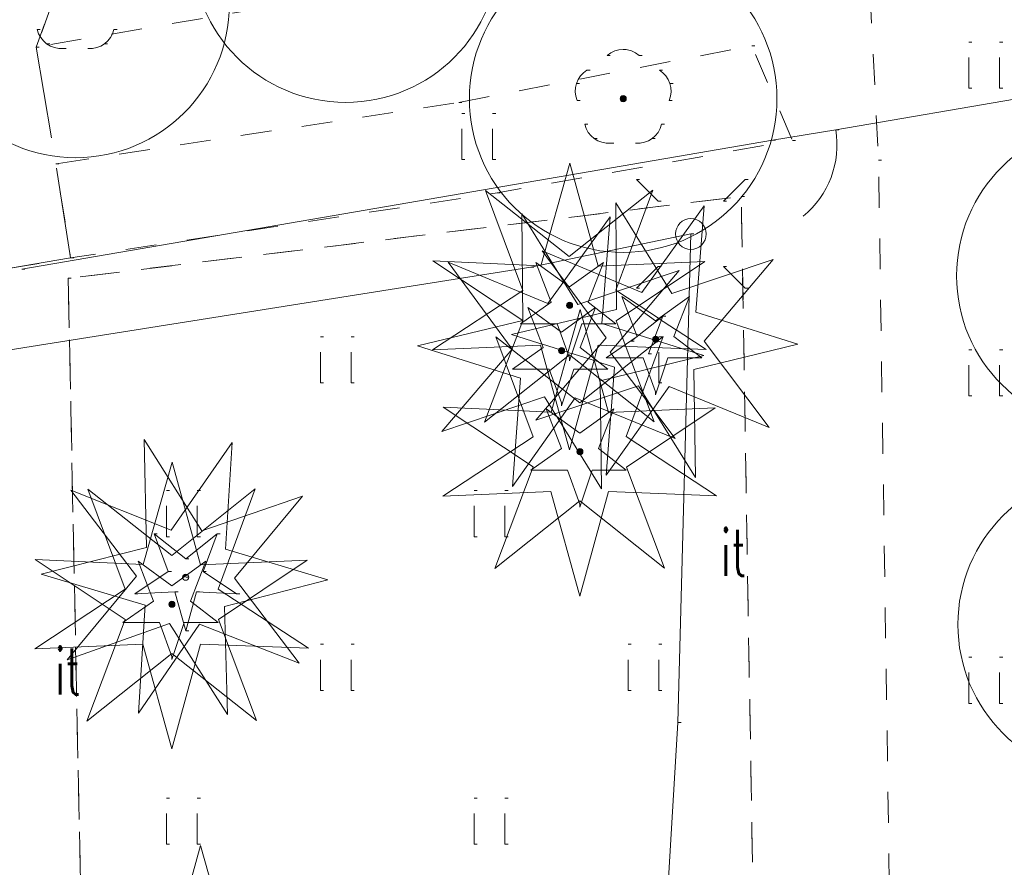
# Model space of a CAD drawing. Extents: x -134780 to 5540120, y 74663 to 5964901.
# Tile 27 of 71: x 5539559 to 5539575, y 5961359 to 5961373. Entities that reach past the tile are written whole.
import ezdxf

# ---------------------------------------------------------------- set-up
doc = ezdxf.new("R2010")
doc.units = 0
doc.header["$MEASUREMENT"] = 0
doc.set_wipeout_variables(frame=1)
for name, pattern in [('L_0_03', [1, 0.5, -0.5]), ('L_0_06', [2, 1.5, -0.5]), ('Wipeout_Contour', [1000, 0, -1000])]:
    doc.linetypes.add(name, pattern=pattern)
for name, color, linetype, lineweight in [('0_Nr_Pióra__7', 7, 'Continuous', 13), ('brama_Nr_Pióra__7', 7, 'Continuous', 13), ('drzewo_iglaste_Nr_Pióra__7', 7, 'Continuous', 13), ('drzewo_lisciaste_Nr_Pióra__7', 7, 'Continuous', 13), ('furtka_Nr_Pióra__7', 7, 'Continuous', 13), ('inny_obiekt_zagospodarowania_terenu_Atr17_Nr_Pióra__7', 7, 'Continuous', 13), ('inny_obiekt_zagospodarowania_terenu_Nr_Pióra__7', 7, 'Continuous', 13), ('jezdnia_Nr_Pióra__7', 7, 'Continuous', 13), ('latarnia_Nr_Pióra__7', 7, 'Continuous', 13), ('mapa', 7, 'Continuous', 13), ('ogr_Nr_Pióra__7', 7, 'Continuous', 13), ('przewod_elektroenergetyczny_podziemny_Nr_Pióra__7', 7, 'Continuous', 13), ('slup_przewodow_napowietrznych_Nr_Pióra__7', 7, 'Continuous', 13), ('trawnik_Nr_Pióra__7', 7, 'Continuous', 13), ('zasuwa_lub_zawor_Nr_Pióra__7', 7, 'Continuous', 13)]:
    doc.layers.add(name, color=color, linetype=linetype, lineweight=lineweight)
doc.layers.add('Arch zieleń_Nr_Pióra__4', color=7, linetype='Continuous', lineweight=9, true_color=0x029e21)
doc.layers.add('OT_ZagospodarowanieTerenu_P_Nr_Pióra__96', color=7, linetype='Continuous', lineweight=13, true_color=0x00d59f)
doc.layers.add('OT_ZagospodarowanieTerenu_P', color=7, linetype='Continuous')
doc.styles.add('GENERATED_STYLE_7', font='Simplex.shx', dxfattribs={"bigfont": 'BIGFONT.SHX'})
doc.linetypes.add('L_0_15_SHX', pattern='A,0,[2,Rusinowo ZAGOSPODAROWANIE1.Shx,S=7.5,R=0,X=0,Y=0],-7.5,0', length=7.5)

# ---------------------------------------------------------------- blocks, each defined once
blk = doc.blocks.new('mapa')
at = {"layer": 'drzewo_iglaste_Nr_Pióra__7', "linetype": 'Continuous'}
blk.add_hatch(color=252, dxfattribs=at).paths.add_polyline_path([(5539562.01, 5961363.84, 1), (5539562.01, 5961363.94, 1)], flags=0)
at = {"layer": 'drzewo_lisciaste_Nr_Pióra__7', "linetype": 'Continuous'}
blk.add_hatch(color=252, dxfattribs=at).paths.add_polyline_path([(5539569.12, 5961371.62, 1), (5539569.12, 5961371.72, 1)], flags=0)
at = {"layer": '0_Nr_Pióra__7', "color": 252, "linetype": 'Continuous'}
for p, q in [((5539559.596, 5961372.795), (5539559.646, 5961372.795)), ((5539560.844, 5961372.795), (5539560.894, 5961372.795)), ((5539574.739, 5961372.589), (5539574.789, 5961372.589)), ((5539575.239, 5961372.589), (5539575.289, 5961372.589)), ((5539559.58, 5961372.51), (5539559.63, 5961372.51)), ((5539559.75, 5961372.562), (5539559.8, 5961372.562)), ((5539560.019, 5961372.487), (5539560.069, 5961372.487)), ((5539560.421, 5961372.487), (5539560.471, 5961372.487)), ((5539560.69, 5961372.562), (5539560.74, 5961372.562)), ((5539569.12, 5961372.47), (5539569.17, 5961372.47)), ((5539571.21, 5961372.53), (5539571.26, 5961372.53)), ((5539568.859, 5961372.373), (5539568.909, 5961372.373)), ((5539569.381, 5961372.373), (5539569.431, 5961372.373)), ((5539568.532, 5961372.136), (5539568.582, 5961372.136)), ((5539569.708, 5961372.136), (5539569.758, 5961372.136)), ((5539568.36, 5961371.918), (5539568.41, 5961371.918)), ((5539569.88, 5961371.918), (5539569.93, 5961371.918)), ((5539574.739, 5961371.839), (5539574.789, 5961371.839)), ((5539575.239, 5961371.839), (5539575.289, 5961371.839)), ((5539568.371, 5961371.641), (5539568.421, 5961371.641)), ((5539569.12, 5961371.67), (5539569.17, 5961371.67)), ((5539569.869, 5961371.641), (5539569.919, 5961371.641)), ((5539566.45, 5961371.61), (5539566.5, 5961371.61)), ((5539566.499, 5961371.429), (5539566.549, 5961371.429)), ((5539566.999, 5961371.429), (5539567.049, 5961371.429)), ((5539568.496, 5961371.255), (5539568.546, 5961371.255)), ((5539569.744, 5961371.255), (5539569.794, 5961371.255)), ((5539572.574, 5961371.164), (5539572.624, 5961371.164)), ((5539568.65, 5961371.022), (5539568.7, 5961371.022)), ((5539569.59, 5961371.022), (5539569.64, 5961371.022)), ((5539571.546, 5961370.993), (5539571.596, 5961370.993)), ((5539571.87, 5961370.99), (5539571.92, 5961370.99)), ((5539568.919, 5961370.947), (5539568.969, 5961370.947)), ((5539569.321, 5961370.947), (5539569.371, 5961370.947)), ((5539566.499, 5961370.679), (5539566.549, 5961370.679)), ((5539566.999, 5961370.679), (5539567.049, 5961370.679)), ((5539573.27, 5961370.67), (5539573.32, 5961370.67)), ((5539559.9, 5961370.61), (5539559.95, 5961370.61)), ((5539569.337, 5961370.354), (5539569.387, 5961370.354)), ((5539571.104, 5961370.354), (5539571.154, 5961370.354)), ((5539567.07, 5961370.14), (5539567.12, 5961370.14)), ((5539571.04, 5961370.08), (5539571.09, 5961370.08)), ((5539569.69, 5961370.001), (5539569.74, 5961370.001)), ((5539570.751, 5961370.001), (5539570.801, 5961370.001)), ((5539570.22, 5961369.47), (5539570.27, 5961369.47)), ((5539570.22, 5961369.47), (5539570.27, 5961369.47)), ((5539570.22, 5961369.47), (5539570.27, 5961369.47)), ((5539560.14, 5961369.08), (5539560.19, 5961369.08)), ((5539559.346, 5961368.897), (5539559.396, 5961368.897)), ((5539569.69, 5961368.94), (5539569.74, 5961368.94)), ((5539570.751, 5961368.94), (5539570.801, 5961368.94)), ((5539560.1, 5961368.75), (5539560.15, 5961368.75)), ((5539569.337, 5961368.587), (5539569.387, 5961368.587)), ((5539571.104, 5961368.587), (5539571.154, 5961368.587)), ((5539564.199, 5961367.799), (5539564.249, 5961367.799)), ((5539564.699, 5961367.799), (5539564.749, 5961367.799)), ((5539574.739, 5961367.589), (5539574.789, 5961367.589)), ((5539575.239, 5961367.589), (5539575.289, 5961367.589)), ((5539564.199, 5961367.049), (5539564.249, 5961367.049)), ((5539564.699, 5961367.049), (5539564.749, 5961367.049)), ((5539574.739, 5961366.839), (5539574.789, 5961366.839)), ((5539575.239, 5961366.839), (5539575.289, 5961366.839)), ((5539561.699, 5961365.299), (5539561.749, 5961365.299)), ((5539562.199, 5961365.299), (5539562.249, 5961365.299)), ((5539566.699, 5961365.299), (5539566.749, 5961365.299)), ((5539567.199, 5961365.299), (5539567.249, 5961365.299)), ((5539561.498, 5961364.596), (5539561.548, 5961364.596)), ((5539562.522, 5961364.596), (5539562.572, 5961364.596)), ((5539561.699, 5961364.549), (5539561.749, 5961364.549)), ((5539562.199, 5961364.549), (5539562.249, 5961364.549)), ((5539566.699, 5961364.549), (5539566.749, 5961364.549)), ((5539567.199, 5961364.549), (5539567.249, 5961364.549)), ((5539562.838, 5961363.622), (5539562.888, 5961363.622)), ((5539564.199, 5961362.799), (5539564.249, 5961362.799)), ((5539564.699, 5961362.799), (5539564.749, 5961362.799)), ((5539569.199, 5961362.799), (5539569.249, 5961362.799)), ((5539569.699, 5961362.799), (5539569.749, 5961362.799)), ((5539574.739, 5961362.589), (5539574.789, 5961362.589)), ((5539575.239, 5961362.589), (5539575.289, 5961362.589)), ((5539564.199, 5961362.049), (5539564.249, 5961362.049)), ((5539564.699, 5961362.049), (5539564.749, 5961362.049)), ((5539569.199, 5961362.049), (5539569.249, 5961362.049)), ((5539569.699, 5961362.049), (5539569.749, 5961362.049)), ((5539574.739, 5961361.839), (5539574.789, 5961361.839)), ((5539575.239, 5961361.839), (5539575.289, 5961361.839)), ((5539570.01, 5961361.53), (5539570.06, 5961361.53)), ((5539561.699, 5961360.299), (5539561.749, 5961360.299)), ((5539562.199, 5961360.299), (5539562.249, 5961360.299)), ((5539566.699, 5961360.299), (5539566.749, 5961360.299)), ((5539567.199, 5961360.299), (5539567.249, 5961360.299)), ((5539561.699, 5961359.549), (5539561.749, 5961359.549)), ((5539562.199, 5961359.549), (5539562.249, 5961359.549)), ((5539566.699, 5961359.549), (5539566.749, 5961359.549)), ((5539567.199, 5961359.549), (5539567.249, 5961359.549))]:
    blk.add_line(p, q, dxfattribs=at)
at = {"layer": 'Arch zieleń_Nr_Pióra__4', "color": 252, "linetype": 'Continuous'}
for p, q in [((5539568.245, 5961369.102), (5539566.885, 5961370.179)), ((5539568.245, 5961369.102), (5539569.601, 5961370.183)), ((5539562.27, 5961364.642), (5539561.336, 5961366.13)), ((5539561.371, 5961364.374), (5539561.336, 5961366.13)), ((5539561.776, 5961364.654), (5539562.766, 5961366.078)), ((5539562.659, 5961364.346), (5539562.766, 5961366.078)), ((5539561.776, 5961364.654), (5539560.144, 5961365.305)), ((5539561.782, 5961364.244), (5539560.422, 5961365.321)), ((5539561.782, 5961364.244), (5539563.138, 5961365.325)), ((5539562.27, 5961364.642), (5539563.909, 5961365.209)), ((5539562.802, 5961363.873), (5539563.909, 5961365.209)), ((5539562.659, 5961364.346), (5539564.321, 5961363.85)), ((5539562.642, 5961363.412), (5539564.321, 5961363.85)), ((5539562.802, 5961363.873), (5539563.852, 5961362.493)), ((5539562.642, 5961363.412), (5539562.69, 5961361.656)), ((5539561.782, 5961357.859), (5539562.253, 5961359.528)), ((5539562.717, 5961357.856), (5539562.253, 5961359.528))]:
    blk.add_line(p, q, dxfattribs=at)
for centre in [(5539564.61, 5961374.11), (5539560.22, 5961373.21), (5539569.12, 5961371.67), (5539577.04, 5961368.79), (5539577.06, 5961363.12)]:
    blk.add_circle(centre, 2.5, dxfattribs=at)
at = {"layer": 'brama_Nr_Pióra__7', "color": 252, "linetype": 'Continuous'}
blk.add_line((5539560.14, 5961369.08), (5539556.34, 5961368.45), dxfattribs=at)
at = {"layer": 'drzewo_lisciaste_Nr_Pióra__7', "color": 252, "linetype": 'Continuous'}
blk.add_circle((5539569.12, 5961371.67), 0.05, dxfattribs=at)
for centre, start, end in [((5539559.985, 5961372.886), 193.221, 274.871), ((5539560.455, 5961372.886), 265.129, 346.779), ((5539569.12, 5961372.07), 49.272, 130.728), ((5539568.74, 5961371.794), 121.308, 202.548), ((5539569.5, 5961371.794), 337.452, 58.692), ((5539568.885, 5961371.346), 193.221, 274.871), ((5539569.355, 5961371.346), 265.129, 346.779)]:
    blk.add_arc(centre, 0.4, start, end, dxfattribs=at)
at = {"layer": 'furtka_Nr_Pióra__7', "color": 252, "linetype": 'Continuous', "flags": 128}
blk.add_lwpolyline([(5539572.574, 5961371.164), (5539571.546, 5961370.993)], dxfattribs=at)
at = {"layer": 'furtka_Nr_Pióra__7', "color": 252, "linetype": 'Continuous'}
blk.add_arc((5539571.094, 5961370.918), 1.5, 309.4216, 9.44, dxfattribs=at)
at = {"layer": 'jezdnia_Nr_Pióra__7', "color": 252, "linetype": 'L_0_06', "flags": 128}
blk.add_lwpolyline([(5539559.58, 5961372.51), (5539559.9, 5961370.61), (5539560.14, 5961369.08), (5539558.42, 5961368.79), (5539556.34, 5961368.45), (5539556.08, 5961369.74), (5539555.85, 5961370.62), (5539555.62, 5961371.49), (5539555.41, 5961372.21), (5539552.68, 5961373.7), (5539560.38, 5961374.69)], close=True, dxfattribs=at)
at = {"layer": 'latarnia_Nr_Pióra__7', "color": 252, "linetype": 'Continuous', "flags": 128}
for points in [[(5539569.69, 5961370.001), (5539569.337, 5961370.354)], [(5539570.751, 5961370.001), (5539571.104, 5961370.354)], [(5539569.69, 5961368.94), (5539569.337, 5961368.587)], [(5539570.751, 5961368.94), (5539571.104, 5961368.587)]]:
    blk.add_lwpolyline(points, dxfattribs=at)
at = {"layer": 'latarnia_Nr_Pióra__7', "color": 252, "linetype": 'Continuous'}
blk.add_circle((5539570.22, 5961369.47), 0.25, dxfattribs=at)
at = {"layer": 'ogr_Nr_Pióra__7', "color": 252, "linetype": 'Continuous'}
blk.add_line((5539572.574, 5961371.164), (5539596.011, 5961375.196), dxfattribs=at)
at = {"layer": 'ogr_Nr_Pióra__7', "color": 252, "linetype": 'L_0_15_SHX'}
blk.add_line((5539572.574, 5961371.164), (5539596.011, 5961375.196), dxfattribs=at)
at = {"layer": 'slup_przewodow_napowietrznych_Nr_Pióra__7', "color": 252, "linetype": 'Continuous'}
blk.add_circle((5539570.22, 5961369.47), 0.25, dxfattribs=at)
at = {"layer": 'trawnik_Nr_Pióra__7', "color": 252, "linetype": 'L_0_03', "flags": 128}
for points in [[(5539560.38, 5961374.69), (5539569.92, 5961376.56), (5539577.08, 5961377.89), (5539584.45, 5961379.33), (5539594.82, 5961381.1), (5539595.9, 5961380.82), (5539596.74, 5961379.47), (5539596.78, 5961379.29), (5539588, 5961377.52), (5539576.91, 5961375.41), (5539568.88, 5961374.11), (5539559.58, 5961372.51)], [(5539573.55, 5961351.9), (5539573.27, 5961370.67), (5539573.14, 5961373.24), (5539582.04, 5961374.29), (5539588.07, 5961375.32), (5539595.34, 5961376.74), (5539597.08, 5961375.38), (5539596.86, 5961374.52), (5539593.12, 5961372), (5539592.36, 5961371.55), (5539586.53, 5961371.55), (5539580.81, 5961367.97), (5539580.92, 5961361.43), (5539580.87, 5961360.37), (5539580.54, 5961350.92), (5539580.53, 5961350.62), (5539573.87, 5961350.93)]]:
    blk.add_lwpolyline(points, close=True, dxfattribs=at)
for points in [[(5539574.739, 5961371.839), (5539574.739, 5961372.589)], [(5539575.239, 5961371.839), (5539575.239, 5961372.589)], [(5539566.499, 5961370.679), (5539566.499, 5961371.429)], [(5539566.999, 5961370.679), (5539566.999, 5961371.429)], [(5539564.199, 5961367.049), (5539564.199, 5961367.799)], [(5539564.699, 5961367.049), (5539564.699, 5961367.799)], [(5539574.739, 5961366.839), (5539574.739, 5961367.589)], [(5539575.239, 5961366.839), (5539575.239, 5961367.589)], [(5539561.699, 5961364.549), (5539561.699, 5961365.299)], [(5539562.199, 5961364.549), (5539562.199, 5961365.299)], [(5539566.699, 5961364.549), (5539566.699, 5961365.299)], [(5539567.199, 5961364.549), (5539567.199, 5961365.299)], [(5539564.199, 5961362.049), (5539564.199, 5961362.799)], [(5539564.699, 5961362.049), (5539564.699, 5961362.799)], [(5539569.199, 5961362.049), (5539569.199, 5961362.799)], [(5539569.699, 5961362.049), (5539569.699, 5961362.799)], [(5539574.739, 5961361.839), (5539574.739, 5961362.589)], [(5539575.239, 5961361.839), (5539575.239, 5961362.589)], [(5539561.699, 5961359.549), (5539561.699, 5961360.299)], [(5539562.199, 5961359.549), (5539562.199, 5961360.299)], [(5539566.699, 5961359.549), (5539566.699, 5961360.299)], [(5539567.199, 5961359.549), (5539567.199, 5961360.299)]]:
    blk.add_lwpolyline(points, dxfattribs=at)
at = {"layer": 'inny_obiekt_zagospodarowania_terenu_Atr17_Nr_Pióra__7', "color": 252, "linetype": 'Continuous', "char_height": 0.75, "attachment_point": 1, "style": 'GENERATED_STYLE_7'}
for insert in [(5539570.704, 5961364.662), (5539559.884, 5961362.732)]:
    blk.add_mtext('{\\W0.660000x;it}', dxfattribs=dict(at, insert=insert))
at = {"color": 252, "linetype": 'Wipeout_Contour', "lineweight": 0, "ltscale": 2223934.209186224}
blk.add_wipeout([(5539568.417, 5961365.08), (5539568.417, 5961365.03), (5539568.617, 5961365.63), (5539569.167, 5961365.63), (5539568.717, 5961365.98), (5539568.967, 5961366.63), (5539568.417, 5961366.23), (5539567.867, 5961366.63), (5539568.117, 5961365.98), (5539567.617, 5961365.63), (5539568.217, 5961365.63)], dxfattribs=at).dxf.layer = 'OT_ZagospodarowanieTerenu_P'
at = {"layer": 'OT_ZagospodarowanieTerenu_P_Nr_Pióra__96', "linetype": 'Continuous'}
blk.add_hatch(color=252, dxfattribs=at).paths.add_polyline_path([(5539568.417, 5961365.88, 1), (5539568.417, 5961365.98, 1)], flags=0)
at = {"layer": 'Arch zieleń_Nr_Pióra__4', "color": 252, "linetype": 'Continuous'}
for p, q in [((5539569.172, 5961365.681), (5539570.616, 5961366.644)), ((5539567.656, 5961366.174), (5539566.19, 5961365.206)), ((5539569.171, 5961366.176), (5539570.639, 5961365.213)), ((5539567.655, 5961365.682), (5539567.034, 5961364.03)), ((5539569.172, 5961365.681), (5539569.791, 5961364.038)), ((5539567.945, 5961365.282), (5539566.19, 5961365.206)), ((5539567.945, 5961365.282), (5539568.417, 5961363.581)), ((5539568.884, 5961365.282), (5539568.417, 5961363.581)), ((5539568.884, 5961365.282), (5539570.639, 5961365.213)), ((5539568.414, 5961365.129), (5539567.034, 5961364.03)), ((5539568.414, 5961365.129), (5539569.791, 5961364.038))]:
    blk.add_line(p, q, dxfattribs=at)
at = {"layer": 'OT_ZagospodarowanieTerenu_P_Nr_Pióra__96', "color": 252, "linetype": 'Continuous'}
blk.add_line((5539568.417, 5961365.93), (5539568.467, 5961365.93), dxfattribs=at)
at = {"layer": 'OT_ZagospodarowanieTerenu_P_Nr_Pióra__96', "color": 252, "linetype": 'Continuous', "flags": 128}
blk.add_lwpolyline([(5539568.417, 5961365.08), (5539568.417, 5961365.03), (5539568.617, 5961365.63), (5539569.167, 5961365.63), (5539568.717, 5961365.98), (5539568.967, 5961366.63), (5539568.417, 5961366.23), (5539567.867, 5961366.63), (5539568.117, 5961365.98), (5539567.617, 5961365.63), (5539568.217, 5961365.63)], close=True, dxfattribs=at)
at = {"layer": 'OT_ZagospodarowanieTerenu_P_Nr_Pióra__96', "color": 252, "linetype": 'Continuous'}
blk.add_circle((5539568.417, 5961365.93), 0.05, dxfattribs=at)
at = {"color": 252, "linetype": 'Wipeout_Contour', "lineweight": 0, "ltscale": 2258551.044124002}
blk.add_wipeout([(5539561.786, 5961362.601), (5539561.786, 5961362.551), (5539561.986, 5961363.151), (5539562.536, 5961363.151), (5539562.086, 5961363.501), (5539562.336, 5961364.151), (5539561.786, 5961363.751), (5539561.236, 5961364.151), (5539561.486, 5961363.501), (5539560.986, 5961363.151), (5539561.586, 5961363.151)], dxfattribs=at).dxf.layer = 'OT_ZagospodarowanieTerenu_P'
at = {"layer": 'OT_ZagospodarowanieTerenu_P_Nr_Pióra__96', "linetype": 'Continuous'}
blk.add_hatch(color=252, dxfattribs=at).paths.add_polyline_path([(5539561.786, 5961363.401, 1), (5539561.786, 5961363.501, 1)], flags=0)
at = {"layer": '0_Nr_Pióra__7', "color": 252, "linetype": 'Continuous'}
for p, q in [((5539562.01, 5961364.189), (5539562.06, 5961364.189)), ((5539561.727, 5961363.983), (5539561.777, 5961363.983)), ((5539562.293, 5961363.983), (5539562.343, 5961363.983)), ((5539562.01, 5961363.89), (5539562.06, 5961363.89)), ((5539561.182, 5961363.622), (5539561.232, 5961363.622)), ((5539561.835, 5961363.65), (5539561.885, 5961363.65)), ((5539562.185, 5961363.65), (5539562.235, 5961363.65)), ((5539562.01, 5961363.02), (5539562.06, 5961363.02))]:
    blk.add_line(p, q, dxfattribs=at)
at = {"layer": 'Arch zieleń_Nr_Pióra__4', "color": 252, "linetype": 'Continuous'}
for p, q in [((5539561.317, 5961364.094), (5539561.788, 5961365.763)), ((5539562.252, 5961364.091), (5539561.788, 5961365.763)), ((5539561.208, 5961363.907), (5539560.144, 5961365.305)), ((5539561.025, 5961363.695), (5539560.422, 5961365.321)), ((5539562.54, 5961363.697), (5539563.138, 5961365.325)), ((5539561.371, 5961364.374), (5539559.661, 5961363.94)), ((5539561.317, 5961364.094), (5539559.562, 5961364.177)), ((5539561.024, 5961363.203), (5539559.562, 5961364.177)), ((5539562.252, 5961364.091), (5539563.985, 5961364.165)), ((5539562.541, 5961363.202), (5539563.985, 5961364.165)), ((5539561.351, 5961363.435), (5539559.661, 5961363.94)), ((5539561.208, 5961363.907), (5539560.082, 5961362.549)), ((5539561.025, 5961363.695), (5539559.559, 5961362.727)), ((5539562.54, 5961363.697), (5539564.008, 5961362.734)), ((5539561.351, 5961363.435), (5539561.241, 5961361.682)), ((5539561.745, 5961363.137), (5539560.082, 5961362.549)), ((5539561.024, 5961363.203), (5539560.403, 5961361.551)), ((5539561.745, 5961363.137), (5539562.69, 5961361.656)), ((5539562.541, 5961363.202), (5539563.16, 5961361.559)), ((5539562.237, 5961363.128), (5539561.241, 5961361.682)), ((5539562.237, 5961363.128), (5539563.852, 5961362.493)), ((5539561.314, 5961362.803), (5539559.559, 5961362.727)), ((5539561.314, 5961362.803), (5539561.786, 5961361.102)), ((5539562.253, 5961362.803), (5539561.786, 5961361.102)), ((5539562.253, 5961362.803), (5539564.008, 5961362.734)), ((5539561.783, 5961362.65), (5539560.403, 5961361.551)), ((5539561.783, 5961362.65), (5539563.16, 5961361.559))]:
    blk.add_line(p, q, dxfattribs=at)
at = {"layer": 'drzewo_iglaste_Nr_Pióra__7', "color": 252, "linetype": 'Continuous', "flags": 128}
for points in [[(5539561.727, 5961363.983), (5539561.498, 5961364.596)], [(5539561.498, 5961364.596), (5539562.01, 5961364.189)], [(5539562.01, 5961364.189), (5539562.522, 5961364.596)], [(5539562.522, 5961364.596), (5539562.293, 5961363.983)], [(5539561.182, 5961363.622), (5539561.727, 5961363.983)], [(5539562.293, 5961363.983), (5539562.838, 5961363.622)], [(5539561.835, 5961363.65), (5539561.182, 5961363.622)], [(5539562.01, 5961363.02), (5539561.835, 5961363.65)], [(5539562.185, 5961363.65), (5539562.01, 5961363.02)], [(5539562.838, 5961363.622), (5539562.185, 5961363.65)]]:
    blk.add_lwpolyline(points, dxfattribs=at)
at = {"layer": 'drzewo_iglaste_Nr_Pióra__7', "color": 252, "linetype": 'Continuous'}
blk.add_circle((5539562.01, 5961363.89), 0.05, dxfattribs=at)
at = {"layer": 'OT_ZagospodarowanieTerenu_P_Nr_Pióra__96', "color": 252, "linetype": 'Continuous'}
blk.add_line((5539561.786, 5961363.451), (5539561.836, 5961363.451), dxfattribs=at)
at = {"layer": 'OT_ZagospodarowanieTerenu_P_Nr_Pióra__96', "color": 252, "linetype": 'Continuous', "flags": 128}
for points in [[(5539561.786, 5961362.601), (5539561.786, 5961362.551), (5539561.986, 5961363.151), (5539562.536, 5961363.151), (5539562.086, 5961363.501), (5539562.336, 5961364.151), (5539561.786, 5961363.751), (5539561.236, 5961364.151), (5539561.486, 5961363.501), (5539560.986, 5961363.151), (5539561.586, 5961363.151)], [(5539561.786, 5961362.601), (5539561.586, 5961363.151), (5539560.986, 5961363.151), (5539561.486, 5961363.501), (5539561.236, 5961364.151), (5539561.786, 5961363.751), (5539562.336, 5961364.151), (5539562.086, 5961363.501), (5539562.536, 5961363.151), (5539561.986, 5961363.151), (5539561.786, 5961362.551)]]:
    blk.add_lwpolyline(points, close=True, dxfattribs=at)
at = {"layer": 'OT_ZagospodarowanieTerenu_P_Nr_Pióra__96', "color": 252, "linetype": 'Continuous'}
blk.add_circle((5539561.786, 5961363.451), 0.05, dxfattribs=at)
at = {"color": 252, "linetype": 'Wipeout_Contour', "lineweight": 0, "ltscale": 2238880.650819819}
blk.add_wipeout([(5539568.119, 5961366.724), (5539568.119, 5961366.674), (5539568.319, 5961367.274), (5539568.869, 5961367.274), (5539568.419, 5961367.624), (5539568.669, 5961368.274), (5539568.119, 5961367.874), (5539567.569, 5961368.274), (5539567.819, 5961367.624), (5539567.319, 5961367.274), (5539567.919, 5961367.274)], dxfattribs=at).dxf.layer = 'OT_ZagospodarowanieTerenu_P'
at = {"layer": 'OT_ZagospodarowanieTerenu_P_Nr_Pióra__96', "linetype": 'Continuous'}
blk.add_hatch(color=252, dxfattribs=at).paths.add_polyline_path([(5539568.119, 5961367.524, 1), (5539568.119, 5961367.624, 1)], flags=0)
at = {"layer": 'Arch zieleń_Nr_Pióra__4', "color": 252, "linetype": 'Continuous'}
for p, q in [((5539567.318, 5961367.6), (5539566.275, 5961369.013)), ((5539567.318, 5961367.6), (5539566.172, 5961366.259)), ((5539567.454, 5961367.125), (5539567.319, 5961365.366)), ((5539567.844, 5961366.822), (5539566.172, 5961366.259)), ((5539567.948, 5961366.573), (5539566.193, 5961366.656)), ((5539567.655, 5961365.682), (5539566.193, 5961366.656)), ((5539568.338, 5961366.806), (5539567.319, 5961365.366)), ((5539568.883, 5961366.57), (5539570.616, 5961366.644))]:
    blk.add_line(p, q, dxfattribs=at)
at = {"layer": 'OT_ZagospodarowanieTerenu_P_Nr_Pióra__96', "color": 252, "linetype": 'Continuous', "flags": 128}
for points in [[(5539568.119, 5961366.724), (5539568.119, 5961366.674), (5539568.319, 5961367.274), (5539568.869, 5961367.274), (5539568.419, 5961367.624), (5539568.669, 5961368.274), (5539568.119, 5961367.874), (5539567.569, 5961368.274), (5539567.819, 5961367.624), (5539567.319, 5961367.274), (5539567.919, 5961367.274)], [(5539568.417, 5961365.08), (5539568.217, 5961365.63), (5539567.617, 5961365.63), (5539568.117, 5961365.98), (5539567.867, 5961366.63), (5539568.417, 5961366.23), (5539568.967, 5961366.63), (5539568.717, 5961365.98), (5539569.167, 5961365.63), (5539568.617, 5961365.63), (5539568.417, 5961365.03)]]:
    blk.add_lwpolyline(points, close=True, dxfattribs=at)
at = {"color": 252, "linetype": 'Wipeout_Contour', "lineweight": 0, "ltscale": 2243511.504111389}
blk.add_wipeout([(5539568.249, 5961367.459), (5539568.249, 5961367.409), (5539568.449, 5961368.009), (5539568.999, 5961368.009), (5539568.549, 5961368.359), (5539568.799, 5961369.009), (5539568.249, 5961368.609), (5539567.699, 5961369.009), (5539567.949, 5961368.359), (5539567.449, 5961368.009), (5539568.049, 5961368.009)], dxfattribs=at).dxf.layer = 'OT_ZagospodarowanieTerenu_P'
at = {"layer": 'OT_ZagospodarowanieTerenu_P_Nr_Pióra__96', "linetype": 'Continuous'}
blk.add_hatch(color=252, dxfattribs=at).paths.add_polyline_path([(5539568.249, 5961368.259, 1), (5539568.249, 5961368.359, 1)], flags=0)
at = {"layer": '0_Nr_Pióra__7', "color": 252, "linetype": 'Continuous'}
blk.add_line((5539567.62, 5961368.93), (5539567.67, 5961368.93), dxfattribs=at)
at = {"layer": 'Arch zieleń_Nr_Pióra__4', "color": 252, "linetype": 'Continuous'}
for p, q in [((5539567.78, 5961368.952), (5539568.251, 5961370.621)), ((5539568.715, 5961368.949), (5539568.251, 5961370.621)), ((5539567.488, 5961368.553), (5539566.885, 5961370.179)), ((5539569.003, 5961368.555), (5539569.601, 5961370.183)), ((5539567.487, 5961368.063), (5539567.473, 5961369.797)), ((5539568.385, 5961368.321), (5539567.473, 5961369.797)), ((5539567.78, 5961368.952), (5539566.025, 5961369.035)), ((5539567.487, 5961368.061), (5539566.025, 5961369.035)), ((5539567.897, 5961368.338), (5539566.275, 5961369.013)), ((5539568.715, 5961368.949), (5539570.448, 5961369.023)), ((5539567.488, 5961368.553), (5539566.022, 5961367.585)), ((5539567.948, 5961366.573), (5539568.419, 5961368.242)), ((5539567.487, 5961368.063), (5539565.779, 5961367.652)), ((5539567.487, 5961368.061), (5539566.866, 5961366.409)), ((5539567.656, 5961366.174), (5539567.053, 5961367.8)), ((5539568.413, 5961366.723), (5539567.053, 5961367.8)), ((5539567.454, 5961367.125), (5539565.779, 5961367.652)), ((5539567.777, 5961367.661), (5539566.022, 5961367.585)), ((5539567.777, 5961367.661), (5539568.249, 5961365.96)), ((5539568.716, 5961367.661), (5539568.249, 5961365.96)), ((5539568.246, 5961367.508), (5539566.866, 5961366.409))]:
    blk.add_line(p, q, dxfattribs=at)
at = {"layer": 'ogr_Nr_Pióra__7', "color": 252, "linetype": 'Continuous'}
blk.add_line((5539559.346, 5961368.897), (5539571.546, 5961370.993), dxfattribs=at)
at = {"layer": 'ogr_Nr_Pióra__7', "color": 252, "linetype": 'L_0_15_SHX'}
blk.add_line((5539559.346, 5961368.897), (5539571.546, 5961370.993), dxfattribs=at)
at = {"layer": 'OT_ZagospodarowanieTerenu_P_Nr_Pióra__96', "color": 252, "linetype": 'Continuous'}
for p, q in [((5539568.249, 5961368.309), (5539568.299, 5961368.309)), ((5539568.119, 5961367.574), (5539568.169, 5961367.574))]:
    blk.add_line(p, q, dxfattribs=at)
at = {"layer": 'OT_ZagospodarowanieTerenu_P_Nr_Pióra__96', "color": 252, "linetype": 'Continuous', "flags": 128}
blk.add_lwpolyline([(5539568.249, 5961367.459), (5539568.249, 5961367.409), (5539568.449, 5961368.009), (5539568.999, 5961368.009), (5539568.549, 5961368.359), (5539568.799, 5961369.009), (5539568.249, 5961368.609), (5539567.699, 5961369.009), (5539567.949, 5961368.359), (5539567.449, 5961368.009), (5539568.049, 5961368.009)], close=True, dxfattribs=at)
at = {"layer": 'OT_ZagospodarowanieTerenu_P_Nr_Pióra__96', "color": 252, "linetype": 'Continuous'}
for centre in [(5539568.249, 5961368.309), (5539568.119, 5961367.574)]:
    blk.add_circle(centre, 0.05, dxfattribs=at)
at = {"layer": 'trawnik_Nr_Pióra__7', "color": 252, "linetype": 'L_0_03', "flags": 128}
blk.add_lwpolyline([(5539566.45, 5961371.61), (5539571.21, 5961372.53), (5539571.87, 5961370.99), (5539567.07, 5961370.14), (5539560.14, 5961369.08), (5539559.9, 5961370.61)], close=True, dxfattribs=at)
at = {"color": 252, "linetype": 'Wipeout_Contour', "lineweight": 0, "ltscale": 2228291.143325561}
blk.add_wipeout([(5539569.646, 5961366.906), (5539569.646, 5961366.856), (5539569.846, 5961367.456), (5539570.396, 5961367.456), (5539569.946, 5961367.806), (5539570.196, 5961368.456), (5539569.646, 5961368.056), (5539569.096, 5961368.456), (5539569.346, 5961367.806), (5539568.846, 5961367.456), (5539569.446, 5961367.456)], dxfattribs=at).dxf.layer = 'OT_ZagospodarowanieTerenu_P'
at = {"layer": 'OT_ZagospodarowanieTerenu_P_Nr_Pióra__96', "linetype": 'Continuous'}
blk.add_hatch(color=252, dxfattribs=at).paths.add_polyline_path([(5539569.646, 5961367.706, 1), (5539569.646, 5961367.806, 1)], flags=0)
at = {"layer": '0_Nr_Pióra__7', "color": 252, "linetype": 'Continuous'}
for p, q in [((5539569.762, 5961368.136), (5539569.812, 5961368.136)), ((5539569.699, 5961367.799), (5539569.749, 5961367.799)), ((5539569.25, 5961367.729), (5539569.3, 5961367.729)), ((5539569.533, 5961367.523), (5539569.583, 5961367.523)), ((5539569.699, 5961367.049), (5539569.749, 5961367.049))]:
    blk.add_line(p, q, dxfattribs=at)
at = {"layer": 'Arch zieleń_Nr_Pióra__4', "color": 252, "linetype": 'Continuous'}
for p, q in [((5539569.014, 5961368.245), (5539569, 5961369.979)), ((5539569.912, 5961368.503), (5539569, 5961369.979)), ((5539569.424, 5961368.52), (5539570.435, 5961369.929)), ((5539570.302, 5961368.199), (5539570.435, 5961369.929)), ((5539567.897, 5961368.338), (5539568.908, 5961369.747)), ((5539568.775, 5961368.017), (5539568.908, 5961369.747)), ((5539569.424, 5961368.52), (5539567.802, 5961369.195)), ((5539568.845, 5961367.782), (5539567.802, 5961369.195)), ((5539569.912, 5961368.503), (5539571.556, 5961369.058)), ((5539570.438, 5961367.73), (5539571.556, 5961369.058)), ((5539569.004, 5961368.06), (5539570.448, 5961369.023)), ((5539568.385, 5961368.321), (5539570.029, 5961368.876)), ((5539568.911, 5961367.548), (5539570.029, 5961368.876)), ((5539569.003, 5961368.555), (5539570.471, 5961367.592)), ((5539569.014, 5961368.245), (5539567.306, 5961367.834)), ((5539568.883, 5961366.57), (5539568.419, 5961368.242)), ((5539570.302, 5961368.199), (5539571.957, 5961367.678)), ((5539568.775, 5961368.017), (5539570.43, 5961367.496)), ((5539569.004, 5961368.06), (5539569.623, 5961366.417)), ((5539568.981, 5961367.307), (5539567.306, 5961367.834)), ((5539568.845, 5961367.782), (5539567.699, 5961366.441)), ((5539568.413, 5961366.723), (5539569.769, 5961367.804)), ((5539569.171, 5961366.176), (5539569.769, 5961367.804)), ((5539568.716, 5961367.661), (5539570.471, 5961367.592)), ((5539570.271, 5961367.265), (5539571.957, 5961367.678)), ((5539570.438, 5961367.73), (5539571.491, 5961366.325)), ((5539568.246, 5961367.508), (5539569.623, 5961366.417)), ((5539568.744, 5961367.083), (5539570.43, 5961367.496)), ((5539568.911, 5961367.548), (5539569.964, 5961366.143)), ((5539568.981, 5961367.307), (5539568.846, 5961365.548)), ((5539570.271, 5961367.265), (5539570.293, 5961365.509)), ((5539569.371, 5961367.004), (5539567.699, 5961366.441)), ((5539568.744, 5961367.083), (5539568.766, 5961365.327)), ((5539569.865, 5961366.988), (5539568.846, 5961365.548)), ((5539569.371, 5961367.004), (5539570.293, 5961365.509)), ((5539569.865, 5961366.988), (5539571.491, 5961366.325)), ((5539567.844, 5961366.822), (5539568.766, 5961365.327)), ((5539568.338, 5961366.806), (5539569.964, 5961366.143))]:
    blk.add_line(p, q, dxfattribs=at)
at = {"layer": 'drzewo_iglaste_Nr_Pióra__7', "color": 252, "linetype": 'Continuous', "flags": 128}
for points in [[(5539569.25, 5961367.729), (5539569.762, 5961368.136)], [(5539569.762, 5961368.136), (5539569.533, 5961367.523)]]:
    blk.add_lwpolyline(points, dxfattribs=at)
at = {"layer": 'inny_obiekt_zagospodarowania_terenu_Nr_Pióra__7', "color": 252, "linetype": 'L_0_03', "flags": 128}
for points in [[(5539571.32, 5961353.26), (5539571.04, 5961370.08), (5539560.1, 5961368.75)], [(5539560.1, 5961368.75), (5539560.42, 5961352.95), (5539571.32, 5961353.26)]]:
    blk.add_lwpolyline(points, dxfattribs=at)
at = {"layer": 'OT_ZagospodarowanieTerenu_P_Nr_Pióra__96', "color": 252, "linetype": 'Continuous'}
blk.add_line((5539569.646, 5961367.756), (5539569.696, 5961367.756), dxfattribs=at)
at = {"layer": 'OT_ZagospodarowanieTerenu_P_Nr_Pióra__96', "color": 252, "linetype": 'Continuous', "flags": 128}
for points in [[(5539568.249, 5961367.459), (5539568.049, 5961368.009), (5539567.449, 5961368.009), (5539567.949, 5961368.359), (5539567.699, 5961369.009), (5539568.249, 5961368.609), (5539568.799, 5961369.009), (5539568.549, 5961368.359), (5539568.999, 5961368.009), (5539568.449, 5961368.009), (5539568.249, 5961367.409)], [(5539569.646, 5961366.906), (5539569.646, 5961366.856), (5539569.846, 5961367.456), (5539570.396, 5961367.456), (5539569.946, 5961367.806), (5539570.196, 5961368.456), (5539569.646, 5961368.056), (5539569.096, 5961368.456), (5539569.346, 5961367.806), (5539568.846, 5961367.456), (5539569.446, 5961367.456)], [(5539569.646, 5961366.906), (5539569.446, 5961367.456), (5539568.846, 5961367.456), (5539569.346, 5961367.806), (5539569.096, 5961368.456), (5539569.646, 5961368.056), (5539570.196, 5961368.456), (5539569.946, 5961367.806), (5539570.396, 5961367.456), (5539569.846, 5961367.456), (5539569.646, 5961366.856)], [(5539568.119, 5961366.724), (5539567.919, 5961367.274), (5539567.319, 5961367.274), (5539567.819, 5961367.624), (5539567.569, 5961368.274), (5539568.119, 5961367.874), (5539568.669, 5961368.274), (5539568.419, 5961367.624), (5539568.869, 5961367.274), (5539568.319, 5961367.274), (5539568.119, 5961366.674)]]:
    blk.add_lwpolyline(points, close=True, dxfattribs=at)
at = {"layer": 'OT_ZagospodarowanieTerenu_P_Nr_Pióra__96', "color": 252, "linetype": 'Continuous'}
blk.add_circle((5539569.646, 5961367.756), 0.05, dxfattribs=at)
at = {"layer": 'przewod_elektroenergetyczny_podziemny_Nr_Pióra__7', "color": 252, "linetype": 'Continuous', "flags": 128}
blk.add_lwpolyline([(5539551.68, 5961366.54), (5539557.55, 5961367.33), (5539567.62, 5961368.93), (5539570.22, 5961369.47), (5539570.01, 5961361.53), (5539569.42, 5961351.65)], dxfattribs=at)
at = {"layer": 'trawnik_Nr_Pióra__7', "color": 252, "linetype": 'L_0_03', "flags": 128}
blk.add_lwpolyline([(5539560.42, 5961352.95), (5539560.1, 5961368.75), (5539571.04, 5961370.08), (5539571.32, 5961353.26)], close=True, dxfattribs=at)
blk.add_lwpolyline([(5539569.699, 5961367.049), (5539569.699, 5961367.799)], dxfattribs=at)

msp = doc.modelspace()

# ---------------------------------------------------------------- block references
at = {"layer": 'mapa', "color": 4, "lineweight": 40}
msp.add_blockref('mapa', (0, 0), dxfattribs=at)

# ---------------------------------------------------------------- next in the draw order: wipeouts: each hides what was drawn before it
msp.add_wipeout([(5539444.713, 5961266.963), (5539444.713, 5961415.463), (5539654.713, 5961415.463), (5539651.713, 5961412.413), (5539457.213, 5961412.413), (5539457.213, 5961270.013), (5539651.713, 5961270.013), (5539654.713, 5961266.963)]).dxf.layer = 'zasuwa_lub_zawor_Nr_Pióra__7'

doc.saveas('drawing.dxf')
